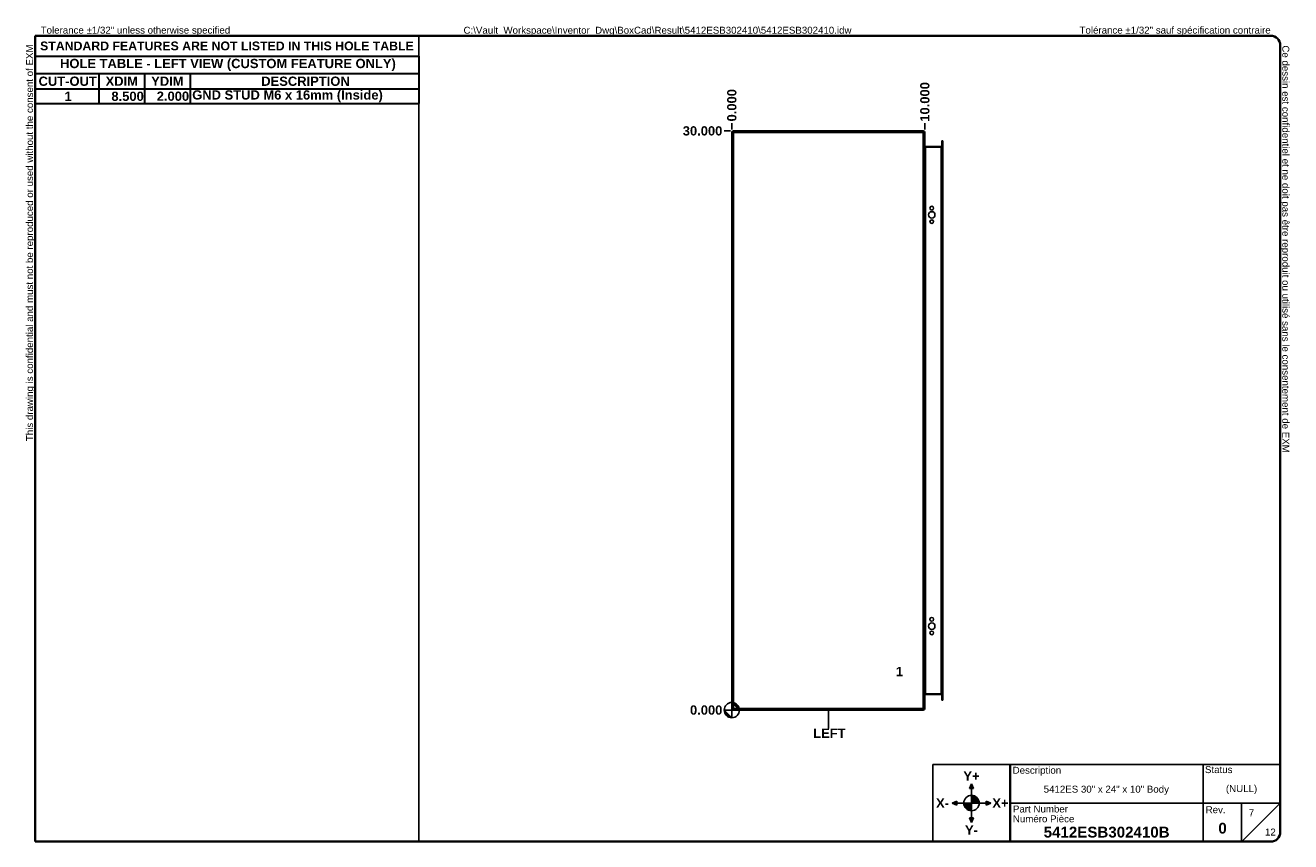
# Model space of a CAD drawing. Header units: inches. Extents: x 1.2 to 66.8, y 1 to 43.3.
import ezdxf

# ---------------------------------------------------------------- set-up
doc = ezdxf.new("R2010")
doc.units = ezdxf.units.IN
doc.header["$LTSCALE"] = 4
doc.header["$MEASUREMENT"] = 0
doc.layers.get('0').update_dxf_attribs({"lineweight": 25})
for name, color, linetype, lineweight in [('Dimensions(ANSI)', 7, 'Continuous', 25), ('Sketch Geometry(ANSI)', 7, 'Continuous', 25), ('Symbols(ANSI)', 7, 'Continuous', 25), ('Visible Edges(ANSI)', 7, 'Continuous', 25), ('Visible Tangent Edges(ANSI)', 7, 'Continuous', 25)]:
    doc.layers.add(name, color=color, linetype=linetype, lineweight=lineweight)
doc.layers.add('Hatch', color=179, linetype='Continuous', lineweight=9, true_color=0x1e1e47)
doc.styles.add('Current-ANSI', font='arial.ttf')
doc.styles.add('Dimension-ANSI', font='arialbd.ttf')
doc.styles.add('Text Style44', font='arialbd.ttf')
doc.dimstyles.new('INCH-ANSI', dxfattribs={"dimscale": 4, "dimtxt": 0.12, "dimasz": 0.098425, "dimexe": 0.04, "dimexo": 0.04, "dimgap": 0.031496, "dimtad": 0, "dimtih": 1, "dimtoh": 1, "dimdec": 3, "dimrnd": 1e-08, "dimzin": 0, "dimdsep": 46, "dimtxsty": 'Dimension-ANSI', "dimcen": 0.09, "dimdle": 0.312, "dimclrd": 179, "dimclre": 179, "dimclrt": 7, "dimadec": 1, "dimazin": 0, "dimtfac": 1, "dimtdec": 3, "dimtofl": 0, "dimtmove": 0, "dimatfit": 3, "dimfxl": 1, "dimtolj": 1, "dimtzin": 4, "dimlwd": 25, "dimlwe": 25, "dimarcsym": 0})
doc.dimstyles.new('INCH-ANSI-VERTICAL', dxfattribs={"dimscale": 4, "dimtxt": 0.12, "dimasz": 0.098425, "dimexe": 0.04, "dimexo": 0.04, "dimgap": 0.031496, "dimtad": 0, "dimtih": 1, "dimtoh": 1, "dimdec": 3, "dimrnd": 1e-08, "dimzin": 0, "dimdsep": 46, "dimtxsty": 'Dimension-ANSI', "dimcen": 0.09, "dimdle": 0.312, "dimclrd": 179, "dimclre": 179, "dimclrt": 7, "dimadec": 1, "dimazin": 0, "dimtfac": 1, "dimtdec": 3, "dimtofl": 0, "dimtmove": 0, "dimatfit": 3, "dimfxl": 1, "dimtolj": 1, "dimtzin": 4, "dimlwd": 25, "dimlwe": 25, "dimarcsym": 0})

# ---------------------------------------------------------------- blocks, each defined once
blk = doc.blocks.new('Origin Indicator Symbol4')
at = {"layer": 'Dimensions(ANSI)'}
h = blk.add_hatch(color=7, dxfattribs=at)
edge = h.paths.add_edge_path(flags=0)
edge.add_line((9.46, 2.057), (9.559, 1.959))
edge.add_arc((9.46, 1.959), 0.0984, 0, 90)
h = blk.add_hatch(color=7, dxfattribs=at)
edge = h.paths.add_edge_path(flags=0)
edge.add_line((9.46, 1.86), (9.362, 1.959))
edge.add_arc((9.46, 1.959), 0.0984, 180, 270)
at = {"layer": 'Dimensions(ANSI)', "color": 7, "linetype": 'Continuous'}
for p, q in [((9.46, 2.057), (9.559, 1.959)), ((9.46, 1.86), (9.362, 1.959))]:
    blk.add_line(p, q, dxfattribs=at)
at = {"layer": 'Dimensions(ANSI)', "color": 7, "linetype": 'Continuous', "flags": 128}
for points in [[(9.46, 1.959), (9.559, 1.959), (9.46, 2.057), (9.46, 1.959)], [(9.46, 1.959), (9.46, 2.057), (9.46, 1.86), (9.46, 1.959)], [(9.46, 1.959), (9.46, 1.86), (9.362, 1.959), (9.46, 1.959)], [(9.46, 1.959), (9.362, 1.959), (9.46, 1.959), (9.46, 1.959)]]:
    blk.add_lwpolyline(points, dxfattribs=at)
at = {"layer": 'Dimensions(ANSI)', "color": 7, "linetype": 'Continuous'}
blk.add_circle((9.46, 1.959), 0.0984, dxfattribs=at)
for start, end in [(0, 90), (180, 270)]:
    blk.add_arc((9.46, 1.959), 0.0984, start, end, dxfattribs=at)
at = {"layer": 'Dimensions(ANSI)', "color": 7}
for points in [[(9.46, 1.959), (9.559, 1.959), (9.46, 2.057), (9.46, 1.959)], [(9.46, 1.959), (9.46, 2.057), (9.46, 1.86), (9.46, 1.959)], [(9.46, 1.959), (9.46, 1.86), (9.362, 1.959), (9.46, 1.959)], [(9.46, 1.959), (9.362, 1.959), (9.46, 1.959)]]:
    blk.add_solid(points, dxfattribs=at)
blk = doc.blocks.new('Borders EXM - B (Inch) - B')
at = {"layer": 'Sketch Geometry(ANSI)', "linetype": 'Continuous', "lineweight": 35}
for p, q in [((16.438, 10.692), (0.437, 10.692)), ((0.437, 10.692), (0.437, 0.255)), ((16.562, 0.38), (16.562, 10.567)), ((0.437, 0.255), (16.438, 0.255))]:
    blk.add_line(p, q, dxfattribs=at)
at = {"layer": 'Sketch Geometry(ANSI)'}
for p, q in [((5.406, 10.692), (5.406, 0.255)), ((0.437, 10.428), (5.406, 10.428))]:
    blk.add_line(p, q, dxfattribs=at)
at = {"layer": 'Sketch Geometry(ANSI)', "linetype": 'Continuous', "lineweight": 35}
for centre, start, end in [((16.438, 10.567), 0, 90), ((16.438, 0.38), 270, 0)]:
    blk.add_arc(centre, 0.125, start, end, dxfattribs=at)
at = {"layer": 'Symbols(ANSI)', "color": 7, "char_height": 0.09, "attachment_point": 7, "style": 'Current-ANSI'}
for s, insert in [('Tolerance ±1/32" unless otherwise specified', (0.509, 10.692)), ('Tolérance ±1/32" sauf spécification contraire', (13.963, 10.692))]:
    blk.add_mtext(s, dxfattribs=dict(at, insert=insert))
for s, insert, rotation in [('This drawing is confidential and must not be reproduced or used without the consent of EXM', (0.437, 5.442), 90), ('Ce dessin est confidentiel et ne doit pas être reproduit ou utilisé sans le consentement de EXM', (16.562, 10.567), 270)]:
    blk.add_mtext(s, dxfattribs=dict(at, insert=insert, rotation=rotation))
at = {"layer": 'Symbols(ANSI)', "color": 7, "insert": (2.921, 10.559), "char_height": 0.114, "width": 4.96908, "attachment_point": 5, "style": 'Dimension-ANSI'}
blk.add_mtext('\\fArial|b1|i0;{\\H0.1140;STANDARD FEATURES ARE NOT LISTED IN THIS HOLE TABLE}', dxfattribs=at)
at = {"layer": 'Symbols(ANSI)', "color": 7, "style": 'Current-ANSI'}
blk.add_attdef('FILENAME_AND_PATH_001', (5.985, 10.718), '', height=0.09, dxfattribs=at)
blk = doc.blocks.new('Title Blocks EXM-2 - ANSI B')
at = {"layer": 'Hatch'}
for points in [[(12.725, 0.94), (12.75, 0.94), (12.75, 1)], [(12.775, 0.94), (12.75, 1), (12.75, 0.94)], [(12.56, 0.75), (12.56, 0.775), (12.5, 0.75)], [(12.56, 0.75), (12.5, 0.75), (12.56, 0.725)], [(12.94, 0.75), (13, 0.75), (12.94, 0.775)], [(12.94, 0.75), (12.94, 0.725), (13, 0.75)], [(12.75, 0.56), (12.725, 0.56), (12.75, 0.5)], [(12.75, 0.56), (12.75, 0.5), (12.775, 0.56)]]:
    blk.add_hatch(color=7, dxfattribs=at).paths.add_polyline_path(points)
h = blk.add_hatch(color=7, dxfattribs=at)
edge = h.paths.add_edge_path()
edge.add_line((12.75, 0.85), (12.75, 0.75))
edge.add_line((12.75, 0.75), (12.85, 0.75))
edge.add_arc((12.75, 0.75), 0.1, 0, 90)
h = blk.add_hatch(color=7, dxfattribs=at)
edge = h.paths.add_edge_path()
edge.add_line((12.75, 0.65), (12.75, 0.75))
edge.add_line((12.75, 0.75), (12.65, 0.75))
edge.add_arc((12.75, 0.75), 0.1, 180, 270)
at = {"layer": 'Sketch Geometry(ANSI)'}
for p, q in [((12.249, 1.25), (16.749, 1.25)), ((12.249, 0.25), (12.249, 1.25)), ((15.749, 1.25), (15.749, 0.75)), ((16.749, 1.25), (16.749, 0.375)), ((12.75, 1), (12.725, 0.94)), ((12.75, 0.85), (12.75, 1)), ((12.775, 0.94), (12.75, 1)), ((12.725, 0.94), (12.775, 0.94)), ((12.75, 0.75), (12.75, 0.85)), ((12.5, 0.75), (12.56, 0.775)), ((12.65, 0.75), (12.5, 0.75)), ((12.56, 0.725), (12.5, 0.75)), ((12.56, 0.775), (12.56, 0.725)), ((12.75, 0.75), (12.65, 0.75)), ((12.75, 0.75), (12.85, 0.75)), ((12.75, 0.75), (12.75, 0.65)), ((12.85, 0.75), (13, 0.75)), ((13, 0.75), (12.94, 0.775)), ((12.94, 0.775), (12.94, 0.725)), ((12.94, 0.725), (13, 0.75)), ((15.749, 0.75), (13.249, 0.75)), ((16.249, 0.75), (15.749, 0.75)), ((15.749, 0.75), (15.749, 0.25)), ((16.249, 0.25), (16.249, 0.75)), ((16.249, 0.75), (16.749, 0.75)), ((16.249, 0.25), (16.749, 0.75)), ((12.775, 0.56), (12.725, 0.56)), ((12.725, 0.56), (12.75, 0.5)), ((12.75, 0.65), (12.75, 0.5)), ((12.75, 0.5), (12.775, 0.56)), ((13.249, 0.25), (12.249, 0.25)), ((16.624, 0.25), (13.249, 0.25))]:
    blk.add_line(p, q, dxfattribs=at)
at = {"layer": 'Sketch Geometry(ANSI)', "linetype": 'Continuous', "lineweight": 35}
blk.add_line((13.249, 0.25), (13.249, 1.25), dxfattribs=at)
at = {"layer": 'Sketch Geometry(ANSI)'}
blk.add_circle((12.75, 0.75), 0.1, dxfattribs=at)
blk.add_arc((16.624, 0.375), 0.125, 270, 0, dxfattribs=at)
at = {"layer": 'Symbols(ANSI)', "color": 7}
for s, insert, char_height, attachment_point, style in [('\\fArial|b1|i0;Y+', (12.75, 1.1), 0.12, 5, 'Dimension-ANSI'), ('Description', (13.283, 1.103), 0.09, 7, 'Current-ANSI'), ('Status', (15.774, 1.137), 0.09, 7, 'Current-ANSI'), ('\\fArial|b1|i0;X-', (12.375, 0.75), 0.12, 5, 'Dimension-ANSI'), ('\\fArial|b1|i0;X+', (13.125, 0.75), 0.12, 5, 'Dimension-ANSI'), ('Part Number', (13.287, 0.627), 0.09, 7, 'Current-ANSI'), ('Numéro Pièce', (13.286, 0.5), 0.09, 7, 'Current-ANSI'), ('\\fArial|b1|i0;Y-', (12.75, 0.4), 0.12, 5, 'Dimension-ANSI')]:
    blk.add_mtext(s, dxfattribs=dict(at, insert=insert, char_height=char_height, attachment_point=attachment_point, style=style))
at = {"layer": 'Symbols(ANSI)', "color": 7, "insert": (15.783, 0.618), "char_height": 0.09, "width": 0.25854, "attachment_point": 7, "style": 'Current-ANSI'}
blk.add_mtext('Rev.', dxfattribs=at)
at = {"layer": 'Symbols(ANSI)', "color": 7}
for tag, p, height, style in [('DESIGN_STATE_001', (16.045, 0.893), 0.09, 'Current-ANSI'), ('IDW_DESC_IAM_001', (13.685, 0.885), 0.09, 'Current-ANSI'), ('Sheet_number_001', (16.341, 0.58), 0.09, 'Current-ANSI'), ('IDW_REV_001', (15.947, 0.355), 0.14, 'Text Style44'), ('IDW_NAME_IAM_001', (13.685, 0.304), 0.14, 'Text Style44'), ('Number_of_sheets_001', (16.551, 0.33), 0.09, 'Current-ANSI')]:
    blk.add_attdef(tag, p, '', height=height, dxfattribs=dict(at, style=style))
blk = doc.blocks.new('*D18')
at = {"layer": 'Defpoints', "color": 0, "linetype": 'Continuous', "transparency": 16777216}
for p in [(37.445, 7.835), (37.925, 7.835), (37.925, 7.835)]:
    blk.add_point(p, dxfattribs=at)
at = {"layer": 'Dimensions(ANSI)', "color": 179, "linetype": 'Continuous', "lineweight": 25, "true_color": 0x262658, "transparency": 16777216}
blk.add_line((37.765, 7.835), (37.445, 7.835), dxfattribs=at)
at = {"layer": 'Dimensions(ANSI)', "color": 7, "linetype": 'Continuous', "lineweight": 25, "transparency": 16777216, "insert": (36.511, 7.835), "char_height": 0.48, "attachment_point": 5, "style": 'Dimension-ANSI'}
blk.add_mtext('\\A1;0.000', dxfattribs=at)
blk = doc.blocks.new('*D19')
at = {"layer": 'Defpoints', "color": 0, "linetype": 'Continuous', "transparency": 16777216}
for p in [(37.445, 37.835), (37.925, 37.835), (37.925, 7.835)]:
    blk.add_point(p, dxfattribs=at)
at = {"layer": 'Dimensions(ANSI)', "color": 179, "linetype": 'Continuous', "lineweight": 25, "true_color": 0x262658, "transparency": 16777216}
blk.add_line((37.765, 37.835), (37.445, 37.835), dxfattribs=at)
at = {"layer": 'Dimensions(ANSI)', "color": 7, "linetype": 'Continuous', "lineweight": 25, "transparency": 16777216, "insert": (36.323, 37.835), "char_height": 0.48, "attachment_point": 5, "style": 'Dimension-ANSI'}
blk.add_mtext('\\A1;30.000', dxfattribs=at)
blk = doc.blocks.new('Datum Identifier4')
at = {"layer": 'Symbols(ANSI)', "color": 7, "linetype": 'Continuous', "lineweight": 25}
for p, q in [((10.71, 1.86), (10.71, 1.959)), ((10.71, 1.86), (10.71, 1.903)), ((10.71, 1.903), (10.71, 1.719))]:
    blk.add_line(p, q, dxfattribs=at)
at = {"layer": 'Symbols(ANSI)', "color": 7, "insert": (10.514, 1.599), "char_height": 0.12, "attachment_point": 7, "style": 'Dimension-ANSI'}
blk.add_mtext('LEFT', dxfattribs=at)
blk = doc.blocks.new('*D21')
at = {"layer": 'Defpoints', "color": 0, "linetype": 'Continuous', "transparency": 16777216}
for p in [(37.841, 38.231), (37.841, 37.751), (37.841, 37.751)]:
    blk.add_point(p, dxfattribs=at)
at = {"layer": 'Dimensions(ANSI)', "color": 179, "linetype": 'Continuous', "lineweight": 25, "true_color": 0x262658, "transparency": 16777216}
blk.add_line((37.841, 37.911), (37.841, 38.231), dxfattribs=at)
at = {"layer": 'Dimensions(ANSI)', "color": 7, "linetype": 'Continuous', "lineweight": 25, "transparency": 16777216, "insert": (37.841, 39.165), "char_height": 0.48, "attachment_point": 5, "rotation": 90, "style": 'Dimension-ANSI'}
blk.add_mtext('\\A1;0.000', dxfattribs=at)
blk = doc.blocks.new('*D22')
at = {"layer": 'Defpoints', "color": 0, "linetype": 'Continuous', "transparency": 16777216}
for p in [(47.841, 38.231), (37.841, 37.751), (47.841, 37.751)]:
    blk.add_point(p, dxfattribs=at)
at = {"layer": 'Dimensions(ANSI)', "color": 179, "linetype": 'Continuous', "lineweight": 25, "true_color": 0x262658, "transparency": 16777216}
blk.add_line((47.841, 37.911), (47.841, 38.231), dxfattribs=at)
at = {"layer": 'Dimensions(ANSI)', "color": 7, "linetype": 'Continuous', "lineweight": 25, "transparency": 16777216, "insert": (47.841, 39.339), "char_height": 0.48, "attachment_point": 5, "rotation": 90, "style": 'Dimension-ANSI'}
blk.add_mtext('\\A1;10.000', dxfattribs=at)
blk = doc.blocks.new('Leader Text1')
at = {"layer": 'Symbols(ANSI)', "color": 7, "insert": (11.584, 2.398), "char_height": 0.12, "attachment_point": 7, "style": 'Dimension-ANSI'}
blk.add_mtext('1', dxfattribs=at)
blk = doc.blocks.new('Table3')
at = {"layer": 'Symbols(ANSI)', "color": 7, "lineweight": 30}
for p, q in [((0.438, 10.428), (5.406, 10.428)), ((0.438, 10.428), (0.438, 10.202)), ((5.406, 10.428), (5.406, 10.202)), ((0.438, 10.202), (5.406, 10.202)), ((0.438, 10.202), (0.438, 10.003)), ((1.264, 10.202), (1.264, 10.003)), ((1.855, 10.202), (1.855, 10.003)), ((2.445, 10.202), (2.445, 10.003)), ((5.406, 10.202), (5.406, 10.003)), ((0.438, 10.003), (5.406, 10.003)), ((0.438, 10.003), (0.438, 9.812)), ((1.264, 10.003), (1.264, 9.812)), ((1.855, 10.003), (1.855, 9.812)), ((2.445, 10.003), (2.445, 9.812)), ((5.406, 10.003), (5.406, 9.812)), ((0.438, 9.812), (5.406, 9.812))]:
    blk.add_line(p, q, dxfattribs=at)
at = {"layer": 'Symbols(ANSI)', "color": 7, "char_height": 0.12, "attachment_point": 7, "style": 'Dimension-ANSI'}
for s, insert in [('HOLE TABLE - LEFT VIEW (CUSTOM FEATURE ONLY)', (0.76, 10.236)), ('CUT-OUT', (0.482, 10.041)), ('XDIM', (1.35, 10.043)), ('YDIM', (1.94, 10.043)), ('DESCRIPTION', (3.366, 10.041)), ('1', (0.818, 9.848)), ('8.500', (1.425, 9.846)), ('2.000', (2.012, 9.847)), ('GND STUD M6 x 16mm (Inside)', (2.472, 9.829))]:
    blk.add_mtext(s, dxfattribs=dict(at, insert=insert))

msp = doc.modelspace()

# ---------------------------------------------------------------- linework, layer by layer
at = {"layer": 'Visible Edges(ANSI)'}
for p, q in [((37.8414, 7.9186), (37.8414, 37.7506)), ((47.7574, 37.8346), (37.9254, 37.8346)), ((47.8414, 7.9186), (47.8414, 37.7506)), ((48.6887, 37.0215), (47.8724, 37.0215)), ((48.7197, 36.9375), (48.7197, 37.3228)), ((48.7727, 37.3228), (48.7197, 37.3228)), ((48.7197, 36.9375), (48.7197, 8.7318)), ((48.7727, 37.3228), (48.7727, 36.9375)), ((48.7727, 8.7318), (48.7727, 36.9375)), ((48.1039, 33.8296), (48.1039, 33.8426)), ((48.2909, 33.8426), (48.2909, 33.8296)), ((48.1039, 12.5266), (48.1039, 12.5396)), ((48.2909, 12.5396), (48.2909, 12.5266)), ((47.8724, 8.6478), (48.6887, 8.6478)), ((48.7197, 8.3465), (48.7197, 8.7318)), ((48.7727, 8.7318), (48.7727, 8.3465)), ((48.7197, 8.3465), (48.7727, 8.3465)), ((37.9254, 7.8346), (47.7574, 7.8346))]:
    msp.add_line(p, q, dxfattribs=at)
for centre, radius in [((48.1974, 33.4861), 0.165), ((48.1974, 33.1361), 0.0935), ((48.1974, 12.1831), 0.165), ((48.1974, 11.8331), 0.0935)]:
    msp.add_circle(centre, radius, dxfattribs=at)
for centre, radius, start, end in [((37.9254, 37.7506), 0.084, 90, 180), ((47.7574, 37.7506), 0.084, 0, 90), ((47.8724, 37.0525), 0.031, 180, 270), ((48.6887, 37.0525), 0.031, 270, 0), ((48.1974, 33.8426), 0.0935, 0, 180), ((48.1974, 33.8296), 0.0935, 180, 0), ((48.1974, 12.5396), 0.0935, 0, 180), ((48.1974, 12.5266), 0.0935, 180, 0), ((47.8724, 8.6168), 0.031, 90, 180), ((48.6887, 8.6168), 0.031, 0, 90), ((37.9254, 7.9186), 0.084, 180, 270), ((47.7574, 7.9186), 0.084, 270, 0)]:
    msp.add_arc(centre, radius, start, end, dxfattribs=at)
at = {"layer": 'Visible Tangent Edges(ANSI)'}
for p, q in [((37.9254, 37.7506), (37.8414, 37.7506)), ((37.9254, 37.8346), (37.9254, 37.7506)), ((37.9254, 37.7506), (47.7574, 37.7506)), ((37.9254, 37.7506), (37.9254, 7.9186)), ((47.7574, 37.8346), (47.7574, 37.7506)), ((47.7574, 37.7506), (47.7574, 7.9186)), ((47.8414, 37.7506), (47.7574, 37.7506)), ((47.8724, 37.0215), (47.8724, 36.9905)), ((47.8724, 36.9905), (48.6887, 36.9905)), ((47.8724, 8.6788), (47.8724, 36.9905)), ((48.6887, 36.9905), (48.6887, 37.0215)), ((48.7197, 36.9905), (48.6887, 36.9905)), ((48.6887, 36.9905), (48.6887, 8.6788)), ((48.7197, 36.9375), (48.7727, 36.9375)), ((48.6887, 8.6788), (47.8724, 8.6788)), ((47.8724, 8.6478), (47.8724, 8.6788)), ((48.6887, 8.6788), (48.7197, 8.6788)), ((48.6887, 8.6478), (48.6887, 8.6788)), ((48.7727, 8.7318), (48.7197, 8.7318)), ((37.9254, 7.9186), (37.8414, 7.9186)), ((47.7574, 7.9186), (37.9254, 7.9186)), ((37.9254, 7.9186), (37.9254, 7.8346)), ((47.7574, 7.9186), (47.7574, 7.8346)), ((47.7574, 7.9186), (47.8414, 7.9186))]:
    msp.add_line(p, q, dxfattribs=at)
for centre, major_axis, start_param, end_param in [((47.8724, 37.0525), (0, -0.062), 4.712389, 6.2831853), ((47.8724, 8.6168), (0, 0.062), 0, 1.5707963)]:
    msp.add_ellipse(centre, major_axis=major_axis, ratio=0.5, start_param=start_param, end_param=end_param, dxfattribs=at)

# ---------------------------------------------------------------- block references
at = {"xscale": 4, "yscale": 4, "zscale": 4}
for name, p, values in [('Borders EXM - B (Inch) - B', (0, 0), {'FILENAME_AND_PATH_001': 'C:\\Vault_Workspace\\Inventor_Dwg\\BoxCad\\Result\\5412ESB302410\\5412ESB302410.idw'}), ('Title Blocks EXM-2 - ANSI B', (-0.7453, 0.0182), {'IDW_REV_001': '0', 'Sheet_number_001': '7', 'Number_of_sheets_001': '12', 'IDW_DESC_IAM_001': '5412ES 30" x 24" x 10" Body', 'DESIGN_STATE_001': '(NULL)', 'IDW_NAME_IAM_001': '5412ESB302410B'})]:
    msp.add_blockref(name, p, dxfattribs=at).add_auto_attribs(values)
msp.add_blockref('Table3', (0, 0), dxfattribs=at)
at = {"layer": 'Dimensions(ANSI)', "xscale": 4, "yscale": 4, "zscale": 4}
msp.add_blockref('Origin Indicator Symbol4', (0, 0), dxfattribs=at)
at = {"layer": 'Symbols(ANSI)', "xscale": 4, "yscale": 4, "zscale": 4}
for name in ['Leader Text1', 'Datum Identifier4']:
    msp.add_blockref(name, (0, 0), dxfattribs=at)

# ---------------------------------------------------------------- dimensions: what is measured, and where the dimension line sits
at = {"layer": 'Dimensions(ANSI)', "color": 179, "linetype": 'Continuous', "lineweight": 25, "true_color": 0x262658}
for feature_location, offset, dtype, origin, dimstyle, picture, middle in [((47.8414, 37.7506), (0, 0.48), 1, (37.8414, 37.7506), 'INCH-ANSI-VERTICAL', '*D22', (47.8414, 39.3391)), ((37.8414034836, 37.7506456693), (0, 0.48), 1, (37.8414034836, 37.7506456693), 'INCH-ANSI-VERTICAL', '*D21', (37.8414034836, 39.165033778)), ((37.9254, 37.8346), (-0.48, 0), 0, (37.9254, 7.8346), 'INCH-ANSI', '*D19', (36.3231, 37.8346)), ((37.9254034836, 7.8346456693), (-0.48, 0), 0, (37.9254034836, 7.8346456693), 'INCH-ANSI', '*D18', (36.5110153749, 7.8346456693))]:
    dim = msp.add_ordinate_dim(feature_location=feature_location, offset=offset, dtype=dtype, origin=origin, dimstyle=dimstyle, override={"dimgap": 0.031496, "dimtad": 0, "dimdec": 3, "dimtol": 0, "dimlim": 0, "dimtp": 0, "dimtm": 0, "dimtdec": 3}, dxfattribs=at)
    dim.commit()
    dim.dimension.update_dxf_attribs({"geometry": picture, "text_midpoint": middle})

doc.saveas('drawing.dxf')
